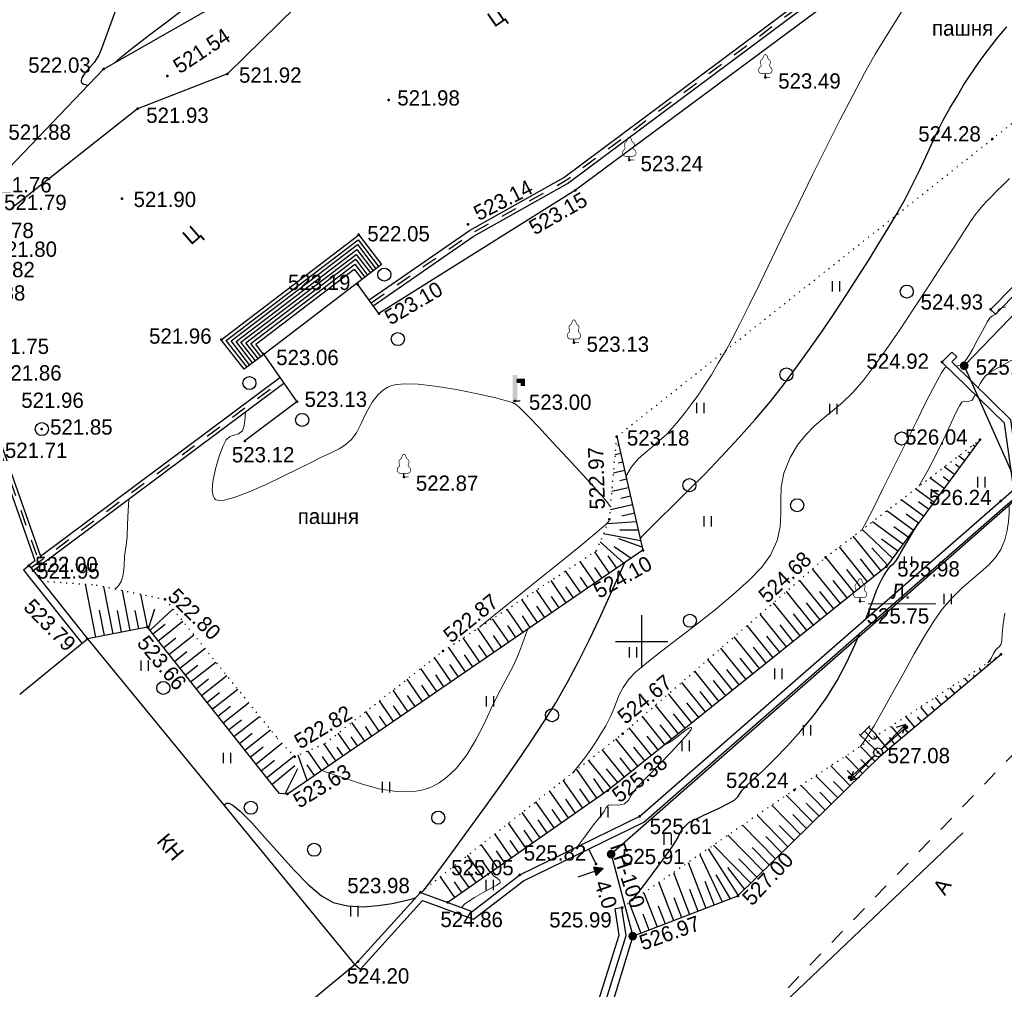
# Model space of a CAD drawing. Header units: millimetres. Extents: x -1128748 to 3035412, y -2195448 to -435774.
# Tile 138 of 160: x 937376 to 993748, y -1558635 to -1503094. Entities that reach past the tile are written whole.
import ezdxf

# ---------------------------------------------------------------- set-up
doc = ezdxf.new("R2010")
doc.units = ezdxf.units.MM
for name, pattern in [('Д_ТРОТ_ТРУБА', [3, 1.5, -1.5]), ('ДОРОГИ_СТРОЯЩ', [9, 8, -1]), ('Контура низ откосов  Штриховая 0.1-0.5 - - - - - - -', [0.6, 0.1, -0.5])]:
    doc.linetypes.add(name, pattern=pattern)
for name, color, linetype in [('(001) Сетка', 92, 'Continuous'), ('(004) Точки рельефа', 7, 'Continuous'), ('(004a) Точки рельефа (отк.)', 7, 'Continuous'), ('(007) Здания', 7, 'Continuous'), ('(011) Колодцы', 7, 'Continuous'), ('(013) Газ', 30, 'ИК_Газопровод -------г--------'), ('(022) Возд. Линии', 7, 'Continuous'), ('(025) Дорога', 7, 'Continuous'), ('(028) Гидротехн.', 7, 'Continuous'), ('(031) Горизонтали', 42, 'Continuous'), ('(035) Откосы', 7, 'Continuous'), ('(036) Растительность', 7, 'Continuous'), ('(038) Деревья', 7, 'Continuous'), ('(039) Земля', 7, 'Continuous'), ('(040) Ограда', 7, 'Continuous')]:
    doc.layers.add(name, color=color, linetype=linetype)
doc.layers.add('(032) Горизонтали утолщенные', color=32, linetype='Continuous', lineweight=30)
doc.styles.add('BM-431', font='txt')
doc.styles.add('D-431', font='txt')
doc.styles.add('P-131', font='txt')
doc.styles.add('S', font='txtwr', dxfattribs={"oblique": 15})
doc.styles.get("Standard").update_dxf_attribs({"font": 'arial.ttf'})
doc.linetypes.add('GAZ_VOZDUSH', pattern='A,1,-2,["~",Standard,S=3,R=0,X=-1.5,Y=-1.5],-1,10', length=14)
doc.linetypes.add('ИК_Газопровод -------г--------', pattern='A,9,-0.6,["Г",Standard,S=1.2,R=0,X=0,Y=-0.6],-1.2', length=10.8)
doc.linetypes.add('ОГРАДА_БЕТ', pattern='A,4,["|",Standard,S=0.8,R=0,X=0,Y=-0.8],4', length=8)
doc.linetypes.add('ОТКОСЫ_НЕУКР', pattern='A,0.5,["|",Standard,S=1.2,R=0,X=0,Y=-1.2],1,["|",Standard,S=0.5,R=0,X=0,Y=-0.5],0.5', length=2)
doc.linetypes.add('ПОДПОРНАЯ СТЕНКА', pattern='A,2,["V",Standard,S=1.2,R=0,X=0,Y=-1.2],0.2,["V",Standard,S=0.8,R=0,X=0,Y=-0.8],0.25,["V",Standard,S=0.3,R=0,X=0,Y=-0.3],0.25', length=2.7)

# ---------------------------------------------------------------- blocks, each defined once
blk = doc.blocks.new('d')
at = {"layer": '(038) Деревья'}
blk.add_ellipse((0, 0), major_axis=(0.265, 0.265), ratio=1, start_param=5.497787, end_param=11.780972, dxfattribs=at)
blk = doc.blocks.new('I04010')
for p, q in [((-0.412273, 0.007146), (-0.412273, 1.207146)), ((0.387727, 1.207146), (0.387727, 0.007146))]:
    blk.add_line(p, q)
blk = doc.blocks.new('Setka')
at = {"layer": '(001) Сетка'}
for p, q in [((0, 1.5), (0, -1.5)), ((-1.5, 0), (1.5, 0))]:
    blk.add_line(p, q, dxfattribs=at)
blk = doc.blocks.new('karagach-flat-10-flat-1-flat-1')
at = {"layer": '(038) Деревья', "const_width": 0.0375}
for points in [[(-0.208, 1.009, 0.181567), (-0.117, 1.159, 0.303004)], [(0, 1.312, 0.246034), (-0.117, 1.159, 0.489079)], [(0, 1.312, -0.246034), (0.117, 1.159, -0.489079)], [(0.208, 1.009, -0.181567), (0.117, 1.159, -0.303004)], [(-0.315, 0.559, 0.626949), (-0.218, 0.206, 0.702465)], [(-0.315, 0.559, 0.383603), (-0.255, 0.753, 0.352912)], [(-0.208, 1.009, 0.430853), (-0.255, 0.753, 0.548276)], [(0.208, 1.009, -0.430853), (0.255, 0.753, -0.548276)], [(0.315, 0.559, -0.626949), (0.218, 0.206, -0.702465)], [(0.315, 0.559, -0.383603), (0.255, 0.753, -0.352912)]]:
    blk.add_lwpolyline(points, format="xyb", dxfattribs=at)
for points in [[(0, 0.206), (-0.218, 0.206)], [(0, 0), (0, 0.206)], [(0, 0.206), (0.218, 0.206)], [(0, 0), (0.281, 0)]]:
    blk.add_lwpolyline(points, dxfattribs=at)
at = {"layer": '(038) Деревья'}
blk.add_lwpolyline([(0, 0), (0, 0.206)], dxfattribs=at)
blk = doc.blocks.new('karagach-flat-39')
at = {"layer": '(038) Деревья', "const_width": 0.0375}
for points in [[(-0.208, 1.009, 0.181567), (-0.117, 1.159, 0.303004)], [(0, 1.312, 0.246034), (-0.117, 1.159, 0.489079)], [(0, 1.312, -0.246034), (0.117, 1.159, -0.489079)], [(0.208, 1.009, -0.181567), (0.117, 1.159, -0.303004)], [(-0.315, 0.559, 0.626949), (-0.218, 0.206, 0.702465)], [(-0.315, 0.559, 0.383603), (-0.255, 0.753, 0.352912)], [(-0.208, 1.009, 0.430853), (-0.255, 0.753, 0.548276)], [(0.208, 1.009, -0.430853), (0.255, 0.753, -0.548276)], [(0.315, 0.559, -0.626949), (0.218, 0.206, -0.702465)], [(0.315, 0.559, -0.383603), (0.255, 0.753, -0.352912)]]:
    blk.add_lwpolyline(points, format="xyb", dxfattribs=at)
for points in [[(0, 0.206), (-0.218, 0.206)], [(0, 0), (0, 0.206)], [(0, 0.206), (0.218, 0.206)], [(0, 0), (0.281, 0)]]:
    blk.add_lwpolyline(points, dxfattribs=at)
at = {"layer": '(038) Деревья'}
blk.add_lwpolyline([(0, 0), (0, 0.206)], dxfattribs=at)
blk = doc.blocks.new('s3-flat-12')
at = {"layer": '(022) Возд. Линии'}
h = blk.add_hatch(dxfattribs=at)
h.set_pattern_fill('ACET-2D-ANSI31', color=256, scale=0.01, angle=42.107, style=0)
h.set_pattern_definition([(87.10704536, (-32363.724473, -79693.817726), (-0.031709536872, 0.001602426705), [])])
edge = h.paths.add_edge_path()
edge.add_arc((1.41, 1.274), 0.1, 0, 360)
blk.add_lwpolyline([(0, 0), (1.484, 1.341)], dxfattribs=at)
blk.add_circle((1.41, 1.274), 0.1, dxfattribs=at)
blk = doc.blocks.new('s4-flat-12')
at = {"layer": '(022) Возд. Линии'}
h = blk.add_hatch(dxfattribs=at)
h.set_pattern_fill('ACET-2D-ANSI31', color=256, scale=0.01, angle=222.107, style=0)
h.set_pattern_definition([(267.10704536, (-32363.354527, -79693.48337), (0.031709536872, -0.001602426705), [])])
edge = h.paths.add_edge_path()
edge.add_arc((-1.41, -1.274), 0.1, 0, 360)
blk.add_lwpolyline([(0, 0), (-1.484, -1.341)], dxfattribs=at)
blk.add_circle((-1.41, -1.274), 0.1, dxfattribs=at)
blk = doc.blocks.new('prov-s-flat-9')
at = {"layer": '(022) Возд. Линии'}
for name, p in [('s3-flat-12', (0.184, 0.166)), ('s4-flat-12', (-0.186, -0.168))]:
    blk.add_blockref(name, p, dxfattribs=at)
blk = doc.blocks.new('S2-flat-9')
at = {"layer": '(022) Возд. Линии'}
for p, q in [((0, 0), (1.4, 1.428)), ((1.4, 1.428), (0.872, 1.246)), ((1.4, 1.428), (1.229, 0.896))]:
    blk.add_line(p, q, dxfattribs=at)
blk = doc.blocks.new('S1-flat-9')
at = {"layer": '(022) Возд. Линии'}
for p, q in [((0, 0), (-1.4, -1.428)), ((-1.4, -1.428), (-1.229, -0.896)), ((-1.4, -1.428), (-0.872, -1.246))]:
    blk.add_line(p, q, dxfattribs=at)
blk = doc.blocks.new('f-flat-8')
at = {"layer": '(022) Возд. Линии'}
for points in [[(-1, 0.98), (-0.475, 1.516)], [(-0.179, 0.175), (-1.071, 1.05)]]:
    blk.add_lwpolyline(points, dxfattribs=at)
blk.add_lwpolyline([(-0.123, 0.803), (-0.123, 0.803, 0.414214), (-0.125, 1.033), (-0.545, 1.444), (-0.772, 1.212), (-0.353, 0.801, 0.414214)], format="xyb", close=True, dxfattribs=at)
blk.add_circle((0, 0), 0.25, dxfattribs=at)
blk = doc.blocks.new('d-flat-36-flat-1')
at = {"layer": '(038) Деревья'}
blk.add_ellipse((0, 0), major_axis=(0.265, 0.265), ratio=1, start_param=5.497787, end_param=11.780972, dxfattribs=at)
blk = doc.blocks.new('karagach-flat-38-flat-1')
at = {"layer": '(038) Деревья', "const_width": 0.0375}
for points in [[(-0.208, 1.009, 0.181567), (-0.117, 1.159, 0.303004)], [(0, 1.312, 0.246034), (-0.117, 1.159, 0.489079)], [(0, 1.312, -0.246034), (0.117, 1.159, -0.489079)], [(0.208, 1.009, -0.181567), (0.117, 1.159, -0.303004)], [(-0.315, 0.559, 0.626949), (-0.218, 0.206, 0.702465)], [(-0.315, 0.559, 0.383603), (-0.255, 0.753, 0.352912)], [(-0.208, 1.009, 0.430853), (-0.255, 0.753, 0.548276)], [(0.208, 1.009, -0.430853), (0.255, 0.753, -0.548276)], [(0.315, 0.559, -0.626949), (0.218, 0.206, -0.702465)], [(0.315, 0.559, -0.383603), (0.255, 0.753, -0.352912)]]:
    blk.add_lwpolyline(points, format="xyb", dxfattribs=at)
for points in [[(0, 0.206), (-0.218, 0.206)], [(0, 0), (0, 0.206)], [(0, 0.206), (0.218, 0.206)], [(0, 0), (0.281, 0)]]:
    blk.add_lwpolyline(points, dxfattribs=at)
at = {"layer": '(038) Деревья'}
blk.add_lwpolyline([(0, 0), (0, 0.206)], dxfattribs=at)
blk = doc.blocks.new('karagach-flat-11-flat-1-flat-1-flat-1')
at = {"layer": '(038) Деревья', "const_width": 0.0375}
for points in [[(-0.208, 1.009, 0.181567), (-0.117, 1.159, 0.303004)], [(0, 1.312, 0.246034), (-0.117, 1.159, 0.489079)], [(0, 1.312, -0.246034), (0.117, 1.159, -0.489079)], [(0.208, 1.009, -0.181567), (0.117, 1.159, -0.303004)], [(-0.315, 0.559, 0.626949), (-0.218, 0.206, 0.702465)], [(-0.315, 0.559, 0.383603), (-0.255, 0.753, 0.352912)], [(-0.208, 1.009, 0.430853), (-0.255, 0.753, 0.548276)], [(0.208, 1.009, -0.430853), (0.255, 0.753, -0.548276)], [(0.315, 0.559, -0.626949), (0.218, 0.206, -0.702465)], [(0.315, 0.559, -0.383603), (0.255, 0.753, -0.352912)]]:
    blk.add_lwpolyline(points, format="xyb", dxfattribs=at)
for points in [[(0, 0.206), (-0.218, 0.206)], [(0, 0), (0, 0.206)], [(0, 0.206), (0.218, 0.206)], [(0, 0), (0.281, 0)]]:
    blk.add_lwpolyline(points, dxfattribs=at)
at = {"layer": '(038) Деревья'}
blk.add_lwpolyline([(0, 0), (0, 0.206)], dxfattribs=at)
blk = doc.blocks.new('karagach-flat-31-flat-1-flat-1')
at = {"layer": '(038) Деревья', "const_width": 0.0375}
for points in [[(-0.208, 1.009, 0.181567), (-0.117, 1.159, 0.303004)], [(0, 1.312, 0.246034), (-0.117, 1.159, 0.489079)], [(0, 1.312, -0.246034), (0.117, 1.159, -0.489079)], [(0.208, 1.009, -0.181567), (0.117, 1.159, -0.303004)], [(-0.315, 0.559, 0.626949), (-0.218, 0.206, 0.702465)], [(-0.315, 0.559, 0.383603), (-0.255, 0.753, 0.352912)], [(-0.208, 1.009, 0.430853), (-0.255, 0.753, 0.548276)], [(0.208, 1.009, -0.430853), (0.255, 0.753, -0.548276)], [(0.315, 0.559, -0.626949), (0.218, 0.206, -0.702465)], [(0.315, 0.559, -0.383603), (0.255, 0.753, -0.352912)]]:
    blk.add_lwpolyline(points, format="xyb", dxfattribs=at)
for points in [[(0, 0.206), (-0.218, 0.206)], [(0, 0), (0, 0.206)], [(0, 0.206), (0.218, 0.206)], [(0, 0), (0.281, 0)]]:
    blk.add_lwpolyline(points, dxfattribs=at)
at = {"layer": '(038) Деревья'}
blk.add_lwpolyline([(0, 0), (0, 0.206)], dxfattribs=at)
blk = doc.blocks.new('I03040-flat-2-flat-1-flat-1')
at = {"layer": '(028) Гидротехн.'}
blk.add_line((0, 0), (0.4, 0), dxfattribs=at)
for points in [[(-0.025, -0.005), (0.225, -0.005), (-0.025, 1.475), (0.225, 1.475)], [(0.2, 1.26), (0.2, 1.01), (0.68, 1.26), (0.43, 1.01)], [(0.68, 1.26), (0.43, 1.01), (0.68, 0.845), (0.43, 0.845)]]:
    blk.add_trace(points, dxfattribs=at)
at = {"color": 4, "style": 'S', "oblique": 15}
blk.add_attdef('Z', (0.982, -0.055), '', height=1, dxfattribs=at)
blk = doc.blocks.new('wef-flat-5')
at = {"layer": '(025) Дорога', "linetype": 'Д_ТРОТ_ТРУБА'}
blk.add_hatch(color=0, dxfattribs=at).paths.add_polyline_path([(-490372.002, 2189558.479), (-490371.843, 2189558.005), (-490371.449, 2189558.402)])
at = {"layer": '(022) Возд. Линии', "color": 0}
for points in [[(-490372.87, 2189557.924), (-490371.922, 2189558.242)], [(-490371.449, 2189558.402), (-490372.002, 2189558.479)]]:
    blk.add_lwpolyline(points, dxfattribs=at)
at = {"layer": '(025) Дорога', "color": 0, "linetype": 'Д_ТРОТ_ТРУБА'}
blk.add_lwpolyline([(-490372.002, 2189558.479), (-490371.843, 2189558.005)], dxfattribs=at)
blk.add_lwpolyline([(-490372.002, 2189558.479), (-490371.843, 2189558.005), (-490371.449, 2189558.402), (-490372.002, 2189558.479)], close=True, dxfattribs=at)
blk = doc.blocks.new('A$C05d28b1e')
at = {"layer": '(013) Газ', "linetype": 'ByBlock'}
h = blk.add_hatch(color=0, dxfattribs=at)
edge = h.paths.add_edge_path()
edge.add_arc((52809, 3628), 250, 0, 360)
h = blk.add_hatch(color=0, dxfattribs=at)
edge = h.paths.add_edge_path()
edge.add_arc((32593, -24350), 250, 0, 360)
h = blk.add_hatch(color=0, dxfattribs=at)
edge = h.paths.add_edge_path()
edge.add_arc((33828, -29046), 250, 0, 360)
at = {"layer": '(004) Точки рельефа', "color": 7, "linetype": 'ByBlock', "lineweight": -2}
for p in [(3538, 20617), (10621, 20343), (7178, 20220), (41426, 20152), (19861, 18857), (5487, 18347), (54422, 16617), (33634, 15419), (30550, 13678), (4585, 13195), (24396, 11726), (18144, 11127), (18092, 8284), (54321, 6856), (19304, 6618), (10276, 5118), (30468, 4951), (12686, 4301), (51535, 3837), (52809, 3628), (14604, 1565), (27091, 1615), (32919, -434), (11624, -675), (53716, -601), (20731, -2745), (54893, -4123), (32500, -5170), (34414, -6941), (-747, -7817), (44874, -7353), (48358, -7873), (7060, -9755), (46846, -9869), (6041, -11346), (2606, -12012), (22972, -12715), (54916, -12897), (33259, -17439), (47875, -18518), (14467, -18764), (32403, -20704), (43078, -20666), (14060, -20907), (34236, -22176), (32593, -24350), (27363, -25536), (21677, -26536), (39851, -26739), (33213, -27422), (33828, -29046), (18105, -30503)]:
    blk.add_point(p, dxfattribs=at)
at = {"layer": '(004a) Точки рельефа (отк.)', "color": 7, "linetype": 'ByBlock', "lineweight": -2}
for p in [(0, 0), (-505, -8109), (31725, -24913), (23239, -27111)]:
    blk.add_point(p, dxfattribs=at)
at = {"layer": '(007) Здания', "ltscale": 600}
for points in [[(-1260, -15183), (2606, -12012)], [(2606, -12012), (17930, -30698), (14064, -33868)]]:
    blk.add_lwpolyline(points, dxfattribs=at)
at = {"layer": '(013) Газ', "linetype": 'GAZ_VOZDUSH', "ltscale": 600, "flags": 128}
blk.add_lwpolyline([(139039, 153682), (138885, 152734), (135454, 145357), (130316, 142546), (115842, 109039), (104824, 79051), (99727, 68744), (82201, 34139), (52809, 3628), (56082, -3749), (32593, -24350), (33828, -29046), (31852, -35564), (-6995, -77251), (-10648, -79274), (-22017, -90450), (-29954, -94459), (-74554, -132816), (-76953, -135094)], dxfattribs=at)
at = {"layer": '(022) Возд. Линии', "color": 0, "ltscale": 600, "flags": 128}
blk.add_lwpolyline([(47328, -10002), (51177, -9987)], dxfattribs=at)
at = {"layer": '(025) Дорога', "ltscale": 600}
for p, q in [((10558, 5082), (18106, 10847)), ((18106, 10847), (19284, 9304)), ((10840, 5045), (18069, 10566)), ((11122, 5009), (18031, 10286)), ((18031, 10286), (18967, 9061)), ((18069, 10566), (19126, 9183)), ((11403, 4972), (17994, 10006)), ((11685, 4936), (17956, 9725)), ((17956, 9725), (18649, 8819)), ((17994, 10006), (18808, 8940)), ((11966, 4899), (17919, 9445)), ((12248, 4862), (17881, 9165)), ((17881, 9165), (18331, 8576)), ((17919, 9445), (18490, 8697)), ((11752, 3548), (10558, 5082)), ((11909, 3669), (10840, 5045)), ((12067, 3790), (11122, 5009)), ((12225, 3912), (11403, 4972)), ((12383, 4035), (11685, 4936)), ((12541, 4157), (11966, 4899)), ((12699, 4280), (12248, 4862))]:
    blk.add_line(p, q, dxfattribs=at)
at = {"layer": '(025) Дорога', "linetype": 'Д_ТРОТ_ТРУБА', "ltscale": 600, "flags": 128}
blk.add_lwpolyline([(150815, 142076), (135921, 113311), (125552, 93370), (117383, 77821), (104208, 56333), (99627, 49152), (88708, 25275), (72217, 300), (60109, -13961), (40976, -33812), (21855, -53057), (7525, -67385), (-21145, -96032), (-41237, -115998), (-56020, -131074), (-73097, -148290), (-76079, -151266)], dxfattribs=at)
at = {"layer": '(025) Дорога', "ltscale": 600}
blk.add_lwpolyline([(10276, 5118), (18144, 11127), (19443, 9426), (12703, 4277), (11594, 3428), (10276, 5118)], dxfattribs=at)
at = {"layer": '(028) Гидротехн.', "ltscale": 600}
for points in [[(18749, 7396), (24490, 11379), (29877, 14402), (43402, 24495), (52791, 33697)], [(18977, 7068), (24703, 11039), (30096, 14066), (43663, 24191), (53071, 33411)], [(-68, -7283), (13619, 2948)], [(-505, -8109), (13859, 2628)], [(-2785, 641), (-2231, -1143), (-68, -7283)], [(-3131, 407), (-2611, -1269), (-404, -7534)], [(-744, -7789), (-404, -7534)]]:
    blk.add_lwpolyline(points, dxfattribs=at)
at = {"layer": '(028) Гидротехн.', "color": 3, "linetype": 'Д_ТРОТ_ТРУБА', "ltscale": 600, "flags": 128}
for points in [[(18863, 7232), (24596, 11209), (29987, 14234), (43533, 24343), (52931, 33554)], [(-625, -7949), (13739, 2788)], [(-2940, 466), (-2421, -1206), (-215, -7467)]]:
    blk.add_lwpolyline(points, dxfattribs=at)
at = {"layer": '(031) Горизонтали', "color": 42, "linetype": 'Continuous', "lineweight": 0, "ltscale": 600}
for points in [[(30376, -19703), (30799, -19192), (31141, -18754), (31432, -18352), (31699, -17948), (31973, -17507), (32282, -16990), (32558, -16471), (32747, -16023), (32898, -15617), (33058, -15219), (33276, -14798), (33602, -14322), (33989, -13930), (34634, -13389), (35476, -12729), (36454, -11979), (37506, -11168), (38569, -10326), (39584, -9482), (40488, -8664), (41220, -7904), (41718, -7229), (42100, -6379), (42270, -5591), (42311, -4837), (42306, -4091), (42337, -3327), (42487, -2518), (42839, -1637), (43273, -913), (43733, -329), (44220, 161), (44734, 603), (45275, 1043), (45844, 1527), (46440, 2101), (47063, 2811), (47644, 3577), (48341, 4559), (49116, 5692), (49930, 6910), (50743, 8146), (51517, 9333), (52212, 10405), (52791, 11296), (53213, 11940), (53440, 12269), (53691, 12584), (53896, 12821), (54111, 13051), (54388, 13343), (54676, 13637), (55014, 13971), (55403, 14349)], [(33444, -2719), (33444, -2719), (33756, -2156), (34167, -1687), (34655, -1258), (35199, -812), (35775, -292), (36364, 356), (36831, 947), (37238, 1487), (37609, 2007), (37966, 2539), (38332, 3116), (38728, 3768), (39177, 4528), (39502, 5123), (39945, 5990), (40490, 7089), (41119, 8377), (41815, 9810), (42560, 11348), (43338, 12947), (44130, 14566), (44921, 16162), (45693, 17692), (46428, 19115), (47109, 20388), (47720, 21469), (48448, 22672), (49265, 23961)], [(52337, 3611), (52590, 3664), (52802, 3821), (52939, 4001), (53095, 4238), (53279, 4551), (53556, 5064), (53859, 5633), (54123, 6116), (54281, 6368), (54434, 6484), (54583, 6557), (54682, 6621), (54730, 6750), (54782, 6871), (54918, 6925), (55190, 7004)], [(54171, -13386), (54365, -13108), (54493, -12854), (54604, -12658), (54719, -12545), (54823, -12464), (54915, -12343), (54954, -12124), (54986, -11712), (55038, -11167), (55132, -10550)], [(53603, 2372), (53718, 2616), (54010, 3024), (54366, 3296), (54906, 3609), (55543, 3948), (56188, 4304), (56753, 4664), (57151, 5015), (57393, 5425), (57498, 5828), (57560, 6222), (57674, 6606), (57936, 6977), (58374, 7250), (59153, 7594), (60154, 7980), (61261, 8378), (62354, 8758), (63318, 9092), (63845, 9280)], [(46976, -5748), (47219, -5298), (47626, -4495), (48156, -3432), (48764, -2201), (49409, -895), (50049, 393), (50639, 1571), (51139, 2546), (51505, 3224), (51694, 3513), (51822, 3556)], [(32564, -4448), (32326, -4137), (31769, -3499), (30995, -2645), (30111, -1684), (29220, -726), (28427, 120), (27837, 743), (27555, 1033), (27354, 1234), (27185, 1386), (26948, 1517), (26613, 1618), (25911, 1799), (24947, 2022), (23828, 2249), (22661, 2444), (21552, 2568), (20780, 2592), (20302, 2553), (20046, 2496), (19938, 2457), (19809, 2395), (19570, 2248), (19258, 1976), (18914, 1541), (18570, 933), (18282, 322), (18007, -218), (17702, -615), (17340, -915), (17024, -1124), (16710, -1287), (16356, -1448), (15918, -1651), (15450, -1888), (14720, -2259), (13820, -2706), (12840, -3170), (11872, -3594), (11005, -3917), (10445, -4064), (10134, -4090), (9989, -4060), (9938, -4029), (9884, -3974), (9806, -3826), (9753, -3523), (9783, -3007), (9935, -2272), (10157, -1547), (10386, -954), (10559, -613), (10772, -433), (11019, -352), (11268, -271), (11488, -93), (11576, 177), (11635, 655), (11668, 990)], [(50210, -3278), (50727, -2374), (51206, -1452), (51638, -566), (52011, 230), (52313, 883), (52535, 1337), (52664, 1539), (52853, 1595), (53045, 1581), (53236, 1635), (53371, 1839), (53430, 1981)], [(4183, -9155), (4211, -9135), (4291, -9067), (4422, -8923), (4560, -8689), (4660, -8341), (4706, -7848), (4734, -7289), (4820, -6660), (4883, -6147), (4914, -5467), (4939, -4664), (4975, -4013)], [(46863, -18182), (47204, -17713), (47648, -16992), (48168, -16085), (48741, -15054), (49343, -13966), (49950, -12883), (50535, -11872), (51076, -10995), (51548, -10317), (52110, -9661), (52677, -9107), (53231, -8627), (53750, -8194), (54214, -7780), (54605, -7360), (54900, -6906), (55132, -6352), (55276, -5816), (55351, -5303), (55378, -4821), (55374, -4376), (55370, -4237)], [(25063, -11348), (25146, -11279), (26088, -10514), (27211, -9608), (28423, -8634), (29630, -7662), (30740, -6763), (31659, -6010), (32295, -5471), (32430, -5341)], [(16020, -19562), (16591, -19739), (17383, -20021), (18299, -20329), (19292, -20599), (20313, -20765), (21116, -20779), (21694, -20699), (22062, -20595), (22240, -20526), (22413, -20447), (22742, -20265), (23197, -19939), (23739, -19417), (24330, -18655), (24844, -17806), (25303, -16913), (25728, -16015), (26142, -15153), (26567, -14366), (26987, -13584), (27286, -12899), (27517, -12276), (27735, -11683), (27834, -11456)], [(30673, -23918), (31061, -23382), (31594, -22675), (32016, -22129), (32215, -21870), (32317, -21684), (32447, -21547), (32673, -21531), (33007, -21551), (33354, -21468), (33585, -21261), (33727, -21004), (33923, -20699), (34196, -20405), (34714, -19870), (35369, -19196), (36054, -18481), (36659, -17827), (37015, -17415), (37170, -17204), (37208, -17123), (37204, -17102), (37176, -17089), (37074, -17118), (36834, -17269), (36426, -17582), (35935, -17961), (35668, -18078)], [(24020, -27398), (24226, -27201), (24764, -26828), (25302, -26524), (25772, -26284), (26056, -26132), (26192, -26039), (26238, -25986), (26246, -25963), (26244, -25918), (26200, -25837), (26068, -25727), (25855, -25584), (25721, -25376)]]:
    blk.add_lwpolyline(points, dxfattribs=at)
at = {"layer": '(032) Горизонтали утолщенные', "color": 32, "linetype": 'Continuous', "lineweight": 30, "ltscale": 600}
for points in [[(34259, -6267), (34414, -6090), (34803, -5701), (35388, -5127), (36130, -4399), (36991, -3545), (37931, -2595), (38912, -1578), (39895, -523), (40842, 541), (41713, 1584), (42463, 2541), (43213, 3543), (43958, 4576), (44691, 5626), (45404, 6678), (46091, 7718), (46746, 8731), (47360, 9704), (47927, 10621), (48441, 11469), (48894, 12233), (49425, 13176), (49875, 14041), (50263, 14842), (50611, 15593), (50938, 16308), (51264, 17001), (51608, 17686), (51992, 18376), (52416, 19097), (52776, 19693), (53103, 20211), (53429, 20697), (53785, 21195), (54204, 21751), (54717, 22411), (55258, 23049)], [(7103, 30901), (6963, 30673), (6591, 29950), (6089, 28834), (5568, 27563), (5050, 26220), (4555, 24891), (4108, 23662), (3728, 22616), (3439, 21838), (3262, 21415), (2995, 21005), (2694, 20646), (2428, 20335), (2287, 20119), (2246, 19975), (2257, 19887), (2276, 19845), (2307, 19807), (2402, 19748), (2616, 19697), (2656, 19695)], [(4145, 20964), (4486, 21256), (5243, 21868), (6157, 22582), (7148, 23334), (8135, 24062), (9038, 24701), (9776, 25188), (10270, 25461), (10911, 25660), (11549, 25763), (12126, 25804), (12578, 25820), (12650, 25827)], [(47172, -10871), (47321, -10494), (47593, -9772), (47791, -9241), (47916, -8943), (48083, -8634), (48233, -8370), (48369, -8150), (48492, -7976), (48632, -7824), (48759, -7715), (48898, -7563), (49034, -7348), (49246, -6977), (49520, -6495), (49843, -5945), (50200, -5373)], [(21706, -26547), (21753, -26508), (21800, -26469), (21865, -26408), (21947, -26324), (22083, -26145), (22444, -25663), (22993, -24926), (23689, -23983), (24494, -22883), (25369, -21673), (26274, -20402), (27172, -19119), (28022, -17872), (28786, -16708), (29424, -15678), (30100, -14489), (30745, -13267), (31349, -12055), (31901, -10896), (32391, -9833), (32808, -8908), (33144, -8164), (33384, -7648)], [(33755, -27051), (33971, -26784), (34408, -26219), (34970, -25475), (35562, -24673), (36088, -23931), (36398, -23460), (36648, -22935), (36648, -22935), (36648, -22935), (36648, -22935), (36648, -22935), (36648, -22935), (36648, -22935), (36648, -22935), (36648, -22935), (36648, -22935), (36648, -22935), (37034, -22529), (37910, -22116), (38735, -21727), (39370, -21418), (39679, -21246), (39848, -21065), (39955, -20889), (40100, -20677), (40294, -20487), (40694, -20115), (41255, -19586), (41934, -18922), (42684, -18147), (43461, -17286), (44220, -16362), (44916, -15399), (45533, -14393), (46083, -13355), (46565, -12330), (46835, -11696)], [(10477, -21609), (10489, -21501), (10524, -21459), (10574, -21433), (10698, -21432), (10942, -21547), (11363, -21888), (12014, -22551), (12767, -23392), (13583, -24321), (14422, -25249), (15243, -26084), (16009, -26738), (16679, -27120), (17508, -27312), (18390, -27357), (19261, -27298), (20061, -27175), (20728, -27028), (21200, -26899), (21415, -26827)]]:
    blk.add_lwpolyline(points, dxfattribs=at)
blk.add_lwpolyline([(-505, -8109), (-505, -8109)], close=True, dxfattribs=at)
at = {"layer": '(035) Откосы', "ltscale": 600}
for p, q in [((33031, -921), (32952, -939)), ((53422, -1000), (53305, -915)), ((33143, -1408), (32826, -1481)), ((52833, -1799), (52484, -1542)), ((53127, -1400), (53011, -1314)), ((33255, -1895), (33017, -1950)), ((52244, -2598), (51662, -2169)), ((52539, -2199), (52306, -2027)), ((33367, -2382), (32734, -2528)), ((51656, -3397), (50841, -2797)), ((51950, -2998), (51601, -2740)), ((33590, -3357), (32641, -3575)), ((33479, -2870), (33083, -2960)), ((33702, -3844), (33149, -3971)), ((51067, -4196), (50019, -3424)), ((51361, -3797), (50896, -3454)), ((33814, -4331), (32549, -4622)), ((50478, -4995), (49197, -4052)), ((50773, -4596), (50190, -4167)), ((33926, -4818), (33214, -4982)), ((49890, -5794), (48376, -4679)), ((50184, -5395), (49485, -4880)), ((34038, -5305), (32394, -5428)), ((49301, -6593), (47554, -5306)), ((49595, -6194), (48780, -5593)), ((34288, -6394), (32162, -5992)), ((34150, -5792), (33098, -5798)), ((48050, -8121), (46459, -6142)), ((48712, -7392), (46967, -5755)), ((33325, -7688), (31967, -6467)), ((33737, -7405), (32767, -6739)), ((34374, -6766), (33037, -6286)), ((47277, -8743), (45670, -6745)), ((49007, -6993), (48075, -6306)), ((32501, -8254), (31663, -7033)), ((32913, -7971), (32424, -7258)), ((48418, -7792), (47526, -6806)), ((31677, -8819), (30826, -7580)), ((46503, -9364), (44881, -7347)), ((47663, -8432), (46864, -7438)), ((30853, -9385), (29990, -8127)), ((32089, -8536), (31667, -7921)), ((45730, -9986), (44131, -7998)), ((46890, -9054), (46083, -8050)), ((3097, -11917), (2509, -8887)), ((30028, -9950), (29153, -8674)), ((31265, -9102), (30836, -8478)), ((44957, -10608), (43381, -8649)), ((46117, -9675), (45311, -8674)), ((4078, -11727), (3554, -9024)), ((5059, -11536), (4615, -9245)), ((6041, -11346), (5676, -9466)), ((29204, -10516), (28316, -9221)), ((30441, -9667), (30006, -9034)), ((44183, -11230), (42631, -9300)), ((45343, -10297), (44550, -9311)), ((28380, -11081), (27479, -9768)), ((28792, -10799), (28345, -10147)), ((29616, -10233), (29175, -9590)), ((43410, -11852), (41881, -9952)), ((44570, -10919), (43788, -9947)), ((3587, -11822), (3307, -10374)), ((4569, -11631), (4327, -10383)), ((5550, -11441), (5348, -10399)), ((27556, -11647), (26642, -10315)), ((27968, -11364), (27514, -10703)), ((42637, -12474), (41132, -10603)), ((43797, -11541), (43027, -10584)), ((6351, -11738), (7056, -11180)), ((6661, -12130), (8074, -11012)), ((26731, -12212), (25805, -10863)), ((27144, -11930), (26684, -11259)), ((41863, -13096), (40382, -11254)), ((43023, -12163), (42265, -11220)), ((7281, -12914), (8702, -11790)), ((25907, -12778), (24968, -11410)), ((26319, -12495), (25853, -11816)), ((6971, -12522), (7679, -11961)), ((25083, -13343), (24132, -11957)), ((25495, -13061), (25023, -12372)), ((41090, -13718), (39632, -11905)), ((42250, -12785), (41503, -11857)), ((7591, -13306), (8303, -12742)), ((7901, -13698), (9330, -12568)), ((24259, -13909), (23295, -12504)), ((24671, -13626), (24192, -12928)), ((40317, -14340), (38882, -12556)), ((41477, -13407), (40742, -12493)), ((8211, -14090), (8927, -13523)), ((8521, -14482), (9957, -13346)), ((23435, -14475), (22488, -13094)), ((23847, -14192), (23364, -13489)), ((39543, -14962), (38132, -13207)), ((40703, -14029), (39980, -13130)), ((54115, -13494), (54154, -13540)), ((54496, -13173), (54535, -13218)), ((22610, -15040), (21699, -13712)), ((23022, -14757), (22558, -14080)), ((38770, -15584), (37382, -13858)), ((39930, -14651), (39219, -13766)), ((53314, -14091), (53392, -14183)), ((53656, -13724), (53773, -13861)), ((8832, -14874), (9551, -14304)), ((9142, -15265), (10585, -14124)), ((21786, -15606), (20911, -14330)), ((37997, -16206), (36633, -14510)), ((39157, -15273), (38457, -14403)), ((52817, -14275), (53011, -14504)), ((9452, -15657), (10175, -15085)), ((9762, -16049), (11213, -14902)), ((20962, -16171), (20122, -14948)), ((22198, -15323), (21752, -14672)), ((37223, -16828), (35883, -15161)), ((38383, -15895), (37695, -15039)), ((51977, -14826), (52249, -15147)), ((52513, -14688), (52630, -14826)), ((10382, -16833), (11840, -15680)), ((20138, -16737), (19334, -15565)), ((21374, -15888), (20945, -15264)), ((37610, -16517), (36934, -15676)), ((51137, -15377), (51486, -15790)), ((51712, -15285), (51867, -15469)), ((10072, -16441), (10799, -15866)), ((19313, -17302), (18545, -16183)), ((20550, -16454), (20139, -15855)), ((36450, -17450), (35133, -15812)), ((36836, -17139), (36172, -16312)), ((50298, -15928), (50724, -16433)), ((50911, -15882), (51105, -16112)), ((10692, -17225), (11423, -16647)), ((11002, -17617), (12468, -16458)), ((18489, -17868), (17757, -16801)), ((19726, -17020), (19333, -16447)), ((35676, -18071), (34383, -16463)), ((49458, -16479), (49962, -17076)), ((50111, -16479), (50343, -16755)), ((11312, -18009), (12047, -17428)), ((11622, -18401), (13096, -17236)), ((17665, -18433), (16969, -17418)), ((18901, -17585), (18526, -17039)), ((34903, -18693), (33633, -17114)), ((36063, -17761), (35410, -16949)), ((48618, -17030), (49200, -17719)), ((49310, -17076), (49581, -17398)), ((12243, -19185), (13747, -17995)), ((16841, -18999), (16174, -18027)), ((18077, -18151), (17720, -17630)), ((34130, -19315), (32868, -17746)), ((35290, -18382), (34649, -17586)), ((47779, -17581), (48438, -18362)), ((48509, -17673), (48819, -18041)), ((11932, -18793), (12671, -18209)), ((16016, -19565), (15239, -18431)), ((17253, -18716), (16914, -18222)), ((33356, -19937), (32087, -18359)), ((34516, -19004), (33887, -18222)), ((46865, -18181), (47702, -19034)), ((47674, -18294), (48058, -18685)), ((12553, -19577), (13321, -18969)), ((12863, -19969), (14433, -18727)), ((15192, -20130), (14674, -18674)), ((16429, -19282), (16067, -18755)), ((32583, -20559), (31307, -18972)), ((33743, -19626), (33110, -18840)), ((46015, -18739), (46990, -19733)), ((46893, -18922), (47346, -19384)), ((13177, -20358), (14494, -19271)), ((13934, -20897), (14648, -19442)), ((15604, -19847), (15188, -19240)), ((31779, -21140), (30633, -19501)), ((32970, -20248), (32333, -19457)), ((45165, -19296), (46279, -20431)), ((46112, -19550), (46635, -20082)), ((30966, -21709), (29852, -20115)), ((32186, -20856), (31605, -20025)), ((44315, -19854), (45567, -21130)), ((45332, -20178), (45923, -20780)), ((30152, -22278), (29070, -20729)), ((31372, -21425), (30807, -20616)), ((43466, -20412), (44855, -21828)), ((44551, -20806), (45211, -21479)), ((29339, -22846), (28288, -21343)), ((30559, -21993), (30010, -21208)), ((42623, -20977), (44144, -22526)), ((28526, -23415), (27507, -21957)), ((29746, -22562), (29212, -21799)), ((41788, -21549), (43432, -23225)), ((43770, -21434), (44500, -22177)), ((28932, -23131), (28415, -22390)), ((40952, -22122), (42720, -23923)), ((42997, -22069), (43788, -22876)), ((27712, -23983), (26725, -22571)), ((28119, -23699), (27617, -22982)), ((40117, -22694), (42009, -24622)), ((42223, -22705), (43076, -23574)), ((26899, -24552), (25943, -23185)), ((27306, -24268), (26820, -23573)), ((39281, -23266), (41297, -25320)), ((41450, -23340), (42364, -24272)), ((26086, -25121), (25162, -23799)), ((26492, -24836), (26022, -24164)), ((38145, -24044), (39874, -26717)), ((38446, -23838), (40585, -26018)), ((40676, -23975), (41653, -24971)), ((25272, -25689), (24380, -24413)), ((25679, -25405), (25225, -24756)), ((37674, -24367), (38949, -27084)), ((39902, -24611), (40941, -25669)), ((24459, -26258), (23598, -25027)), ((24866, -25974), (24427, -25347)), ((37014, -24819), (38018, -27441)), ((39259, -25118), (40229, -26368)), ((23646, -26827), (22817, -25641)), ((36168, -25398), (37087, -27798)), ((37960, -25896), (38484, -27263)), ((38588, -25542), (39415, -26906)), ((24052, -26542), (23630, -25938)), ((35322, -25978), (36156, -28154)), ((37072, -26364), (37553, -27619)), ((34476, -26557), (35225, -28511)), ((36183, -26832), (36621, -27976)), ((33630, -27136), (34294, -28868)), ((35295, -27300), (35690, -28333)), ((34406, -27768), (34759, -28689))]:
    blk.add_line(p, q, dxfattribs=at)
at = {"layer": '(035) Откосы', "linetype": 'ОТКОСЫ_НЕУКР', "ltscale": 600}
for points in [[(-3144, 13637), (3538, 20617), (13070, 26067), (16560, 29702), (32147, 37578)], [(31313, 34229), (18232, 28730), (16486, 26110), (10621, 20343), (5487, 18347), (-1712, 12644)]]:
    blk.add_lwpolyline(points, dxfattribs=at)
at = {"layer": '(035) Откосы', "linetype": 'ПОДПОРНАЯ СТЕНКА', "ltscale": 600, "flags": 128}
for points in [[(52273, 35121), (54029, 33528), (44345, 23912), (30550, 13678), (19304, 6618), (18092, 8284)], [(12703, 4277), (14604, 1565), (11624, -675)]]:
    blk.add_lwpolyline(points, dxfattribs=at)
at = {"layer": '(035) Откосы', "linetype": 'Контура низ откосов  Штриховая 0.1-0.5 - - - - - - -', "ltscale": 600}
for points in [[(-36, -8697), (3116, -8932), (7060, -9755), (13475, -17705), (14467, -18764), (16214, -18009), (22972, -12715), (31760, -6970), (32500, -5170), (32919, -434)], [(21677, -26536), (33259, -17439), (44874, -7353), (53716, -601)], [(54916, -12897), (43078, -20666), (33213, -27422)]]:
    blk.add_lwpolyline(points, dxfattribs=at)
at = {"layer": '(035) Откосы', "ltscale": 600}
for points in [[(32919, -434), (34414, -6941), (14060, -20907), (13598, -20869), (13026, -20176), (6041, -11346), (2606, -12012)], [(53716, -601), (48358, -7873), (32403, -20704), (23239, -27111)], [(6102, -11423), (6477, -10306)], [(6190, -11534), (7509, -10311)], [(33828, -29046), (39851, -26739), (48074, -18669), (54916, -12897)]]:
    blk.add_lwpolyline(points, dxfattribs=at)
at = {"layer": '(039) Земля', "linetype": 'Контура низ откосов  Штриховая 0.1-0.5 - - - - - - -', "ltscale": 600, "flags": 128}
blk.add_lwpolyline([(32919, -434), (66557, 26239), (55525, 32839), (54029, 33528)], dxfattribs=at)
at = {"layer": '(040) Ограда', "linetype": 'ОГРАДА_БЕТ', "ltscale": 600, "flags": 128}
for points in [[(54321, 6856), (81458, 34429), (88020, 47853), (103060, 77194), (102668, 77349), (103071, 78364), (104105, 77984), (103725, 76950), (103429, 77058)], [(17930, -30698), (21677, -26536), (23239, -27111), (24647, -27629), (27363, -25536), (34236, -22176), (54893, -4123), (55646, -3465), (55109, 338), (55109, 338), (51535, 3837), (52095, 4409)], [(-747, -7817), (-505, -8109), (2606, -12012)], [(13362, -54586), (31037, -35432), (33051, -28987), (32818, -27483)]]:
    blk.add_lwpolyline(points, dxfattribs=at)
at = {"layer": '(040) Ограда', "ltscale": 600, "flags": 128}
for points in [[(54606, 6575), (81789, 34195), (88378, 47674), (103429, 77058)], [(54321, 6856), (54606, 6575)], [(52095, 4409), (52380, 4129), (52101, 3843)], [(18227, -30965), (21793, -27005), (23101, -27486), (24716, -28081), (27575, -25878), (34459, -22512), (55156, -4424), (56072, -3624), (55486, 528), (52101, 3843)], [(-1055, -8072), (-747, -7817)], [(-1055, -8072), (-815, -8361), (2293, -12261)], [(18227, -30965), (17930, -30698)]]:
    blk.add_lwpolyline(points, dxfattribs=at)
at = {"layer": '(040) Ограда', "ltscale": 600}
for points in [[(31306, -24053), (31725, -24913)], [(13656, -54857), (31392, -35637), (33461, -29018), (33213, -27422)], [(33213, -27422), (32818, -27483)]]:
    blk.add_lwpolyline(points, dxfattribs=at)
at = {"layer": '(001) Сетка', "xscale": 1000, "yscale": 1000, "zscale": 1000}
blk.add_blockref('Setka', (34335, -12169), dxfattribs=at)
at = {"layer": '(022) Возд. Линии', "xscale": 1000, "yscale": 1000, "zscale": 1000}
for name, p in [('karagach-flat-10-flat-1-flat-1', (41426, 20152)), ('karagach-flat-11-flat-1-flat-1-flat-1', (33634, 15419)), ('karagach-flat-31-flat-1-flat-1', (30468, 4951)), ('I03040-flat-2-flat-1-flat-1', (26991, 1620)), ('d-flat-36-flat-1', (0, 0)), ('karagach-flat-38-flat-1', (20731, -2745)), ('karagach-flat-39', (46846, -9869)), ('prov-s-flat-9', (47875, -18518)), ('f-flat-8', (47875, -18518)), ('S2-flat-9', (48048, -18342)), ('S1-flat-9', (47699, -18698)), ('wef-flat-5', (490403581, -2189583574))]:
    blk.add_blockref(name, p, dxfattribs=at)
at = {"layer": '(036) Растительность', "linetype": 'Continuous', "xscale": 500, "yscale": 500, "zscale": 500}
for p in [(45483, 7872), (37708, 902), (45317, 845), (53797, -3342), (38126, -5585), (49593, -7902), (51870, -10038), (33851, -13092), (5899, -13852), (42169, -14322), (25664, -15903), (43806, -17565), (36862, -18449), (10609, -19142), (19713, -20814), (32213, -22252), (35830, -23815), (25643, -26419), (17899, -27917)]:
    blk.add_blockref('I04010', p, dxfattribs=at)
at = {"layer": '(038) Деревья', "linetype": 'Continuous', "xscale": 1000, "yscale": 1000, "zscale": 1000}
for p in [(19610, 8846), (49519, 7873), (20380, 5155), (42632, 3126), (11886, 2637), (14903, 523), (49227, -541), (37075, -3213), (43246, -4365), (37105, -10978), (6956, -14830), (29209, -16395), (11968, -21691), (22696, -22260), (15590, -24097)]:
    blk.add_blockref('d', p, dxfattribs=at)
at = {"layer": '(004) Точки рельефа', "style": 'D-431'}
blk.add_text('523.10', height=875, rotation=30.5766, dxfattribs=at).set_placement((19963, 5929))
blk.add_text('523.13', height=875, dxfattribs=at).set_placement((15043, 1268))
at = {"layer": '(004) Точки рельефа', "linetype": 'ByBlock', "char_height": 875, "attachment_point": 4, "style": 'D-431'}
for s, insert, rotation in [('521.54', (7656, 20679), 33.3907), ('523.14', (24819, 12291), 27.1642), ('523.15', (28005, 11459), 29.8754), ('522.97', (31816, -4606), 91.6741), ('524.10', (31699, -9355), 29.3743), ('524.68', (41241, -9708), 43.2506), ('522.80', (7445, -9359), 315.8948), ('522.87', (23166, -11959), 38.7486), ('523.79', (-797, -9951), 314.38), ('523.66', (5732, -12007), 309.5032), ('524.67', (33138, -16619), 39.5156), ('522.82', (14568, -17992), 30.9777), ('525.38', (32809, -21105), 37.554), ('523.63', (14517, -21380), 31.5954), ('527.00', (40343, -27065), 46.917), ('526.97', (34260, -29467), 19.6606)]:
    blk.add_mtext(s, dxfattribs=dict(at, insert=insert, rotation=rotation))
for s, insert in [('522.03', (-778, 20842)), ('521.92', (11290, 20271)), ('523.49', (42162, 19932)), ('521.98', (20353, 18962)), ('521.93', (5977, 17967)), ('521.88', (-1914, 17002)), ('524.28', (50179, 16904)), ('523.24', (34280, 15202)), ('521.79', (-2159, 12975)), ('521.90', (5254, 13150)), ('522.05', (18635, 11184)), ('521.82', (-3979, 9130)), ('523.19', (14092, 8397)), ('524.93', (50311, 7273)), ('521.96', (6140, 5322)), ('521.75', (-3165, 4735)), ('523.13', (31188, 4857)), ('523.06', (13419, 4096)), ('524.92', (47213, 3882)), ('525.02', (53464, 3548)), ('521.96', (-1177, 1644)), ('523.00', (27888, 1534)), ('523.18', (33498, -514)), ('526.04', (49425, -461)), ('521.71', (-2115, -1223)), ('523.12', (10881, -1476)), ('522.87', (21413, -3104)), ('526.24', (50791, -3925)), ('521.95', (-264, -8137)), ('525.98', (48975, -8016)), ('525.75', (47223, -10706)), ('527.08', (48416, -18709)), ('526.24', (39168, -20126)), ('525.61', (34799, -22766)), ('525.05', (23437, -25128)), ('523.98', (17488, -26154)), ('525.99', (29051, -28117)), ('524.20', (17458, -31329))]:
    blk.add_mtext(s, dxfattribs=dict(at, insert=insert))
at = {"layer": '(004a) Точки рельефа (отк.)', "linetype": 'ByBlock', "char_height": 875, "attachment_point": 4, "style": 'D-431'}
for s, insert in [('521.76', (-3019, 13987)), ('521.78', (-4039, 11372)), ('521.80', (-2711, 10296)), ('521.88', (-4524, 7791)), ('521.86', (-2448, 3213)), ('521.85', (474, 113)), ('522.00', (-380, -7759)), ('525.82', (27591, -24287)), ('525.91', (33221, -24490)), ('524.86', (22820, -28096))]:
    blk.add_mtext(s, dxfattribs=dict(at, insert=insert))
at = {"layer": '(007) Здания', "style": 'P-131'}
blk.add_text('КН', height=880, rotation=310.4615, dxfattribs=at).set_placement((6532, -23636))
at = {"layer": '(011) Колодцы', "style": 'BM-431'}
blk.add_text('Л.', height=875, dxfattribs=at).set_placement((48635, -9721))
at = {"layer": '(013) Газ', "color": 0, "linetype": 'Continuous', "style": 'BM-431'}
for s, p in [('ГН-100', (32517, -23894)), ('4.0', (31623, -26017))]:
    blk.add_text(s, height=875, rotation=288.5833, dxfattribs=at).set_placement(p)
at = {"layer": '(025) Дорога', "linetype": 'ДОРОГИ_СТРОЯЩ', "style": 'BM-431'}
for s, rotation, p in [('Ц', 34.6976, (25908, 22986, -492)), ('Ц', 41.2133, (8538, 10505, -492)), ('A', 57.4738, (51704, -26761))]:
    blk.add_text(s, height=875, rotation=rotation, dxfattribs=at).set_placement(p)
at = {"layer": '(039) Земля', "color": 0, "linetype": 'ByBlock', "style": 'BM-431'}
for p in [(50966, 22529), (14654, -5435)]:
    blk.add_text('пашня', height=875, dxfattribs=at).set_placement(p)

msp = doc.modelspace()

# ---------------------------------------------------------------- block references
at = {"color": 5, "lineweight": 50}
msp.add_blockref('A$C05d28b1e', (938643.503, -1526543.495), dxfattribs=at)

# ---------------------------------------------------------------- next in the draw order: linework, layer by layer
msp.add_lwpolyline([(851886.18, -1682430.196), (991378.34, -1549677.039)])

doc.saveas('drawing.dxf')
